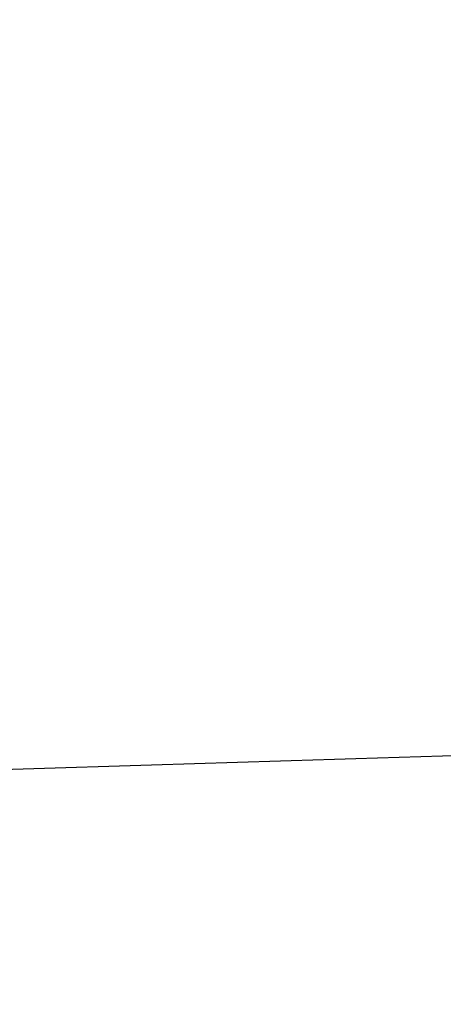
# Model space of a CAD drawing. Header units: millimetres. Extents: x -29 to 120, y -194 to 1.
# Tile 242 of 256: x 26.856 to 27.72, y -174.676 to -172.666. Entities that reach past the tile are written whole.
import ezdxf

# ---------------------------------------------------------------- set-up
doc = ezdxf.new("R2010")
doc.units = ezdxf.units.MM
doc.layers.add('EXTERIOR COLOR', color=7, linetype='Continuous')

msp = doc.modelspace()

# ---------------------------------------------------------------- linework, layer by layer
at = {"layer": 'EXTERIOR COLOR'}
for points, knots in [([(10.5571, -174.1122, 514.4922), (10.7861, -173.7353, 514.4922), (12.2383, -171.308, 514.4922), (14.864, -166.4711, 514.4922), (18.2096, -159.1496, 514.4922), (21.3412, -150.7244, 514.4922), (24.1154, -141.0779, 514.4922), (26.4394, -130.0245, 514.4922), (28.208, -117.4169, 514.4922), (29.0246, -105.9818, 514.4922), (29.155, -98.7607, 514.4922), (29.155, -96.3064, 514.4922)], [-81.015719, -81.015719, -81.015719, -81.015719, -79.672766, -72.411228, -64.336851, -55.327418, -45.278019, -34.140095, -21.516279, -7.312884, 0, 0, 0, 0]), ([(29.155, -96.3064, 512.4922), (29.155, -98.7607, 512.4922), (29.0246, -105.9818, 512.4922), (28.208, -117.4169, 512.4922), (26.4394, -130.0245, 512.4922), (24.1154, -141.0779, 512.4922), (21.3412, -150.7244, 512.4922), (18.2096, -159.1496, 512.4922), (14.864, -166.4711, 512.4922), (12.2383, -171.308, 512.4922), (10.7861, -173.7353, 512.4922), (10.5571, -174.1122, 512.4922)], [-81.015717, -81.015717, -81.015717, -81.015717, -73.702833, -59.499438, -46.875623, -35.737699, -25.688301, -16.678868, -8.60449, -1.342953, 0, 0, 0, 0]), ([(29.155, -96.3064, 513.4922), (29.155, -98.7607, 513.4922), (29.0246, -105.9818, 513.4922), (28.208, -117.4169, 513.4922), (26.4394, -130.0245, 513.4922), (24.1154, -141.0779, 513.4922), (21.3412, -150.7244, 513.4922), (18.2096, -159.1496, 513.4922), (14.864, -166.4711, 513.4922), (12.2383, -171.308, 513.4922), (10.7861, -173.7353, 513.4922), (10.5571, -174.1122, 513.4922)], [1.608411, 1.608411, 1.608411, 1.608411, 8.921177, 23.124344, 35.747956, 46.885701, 56.934937, 65.944225, 74.018473, 81.279893, 82.622825, 82.622825, 82.622825, 82.622825]), ([(16.0598, -174.6764, 577.1912), (16.1449, -174.6673, 577.5021), (16.5378, -174.629, 578.8049), (17.4597, -174.5614, 580.9894), (19.046, -174.4736, 583.4147), (21.201, -174.3857, 585.4244), (23.6877, -174.2979, 586.8547), (26.3864, -174.2101, 587.5868), (29.2159, -174.1222, 588.1588), (32.1895, -174.0344, 588.5855), (35.2524, -173.9466, 588.8224), (38.3773, -173.8587, 588.8698), (41.2297, -173.7792, 588.7075), (43.0252, -173.7289, 588.543), (43.7753, -173.7079, 588.4732)], [64.637211, 64.637211, 64.637211, 64.637211, 65.602959, 68.726909, 71.85086, 74.97481, 78.09876, 81.222711, 84.346661, 87.470612, 90.594562, 93.718512, 96.842463, 99.083701, 99.083701, 99.083701, 99.083701])]:
    msp.add_open_spline(points, degree=3, knots=knots, dxfattribs=at)

doc.saveas('drawing.dxf')
